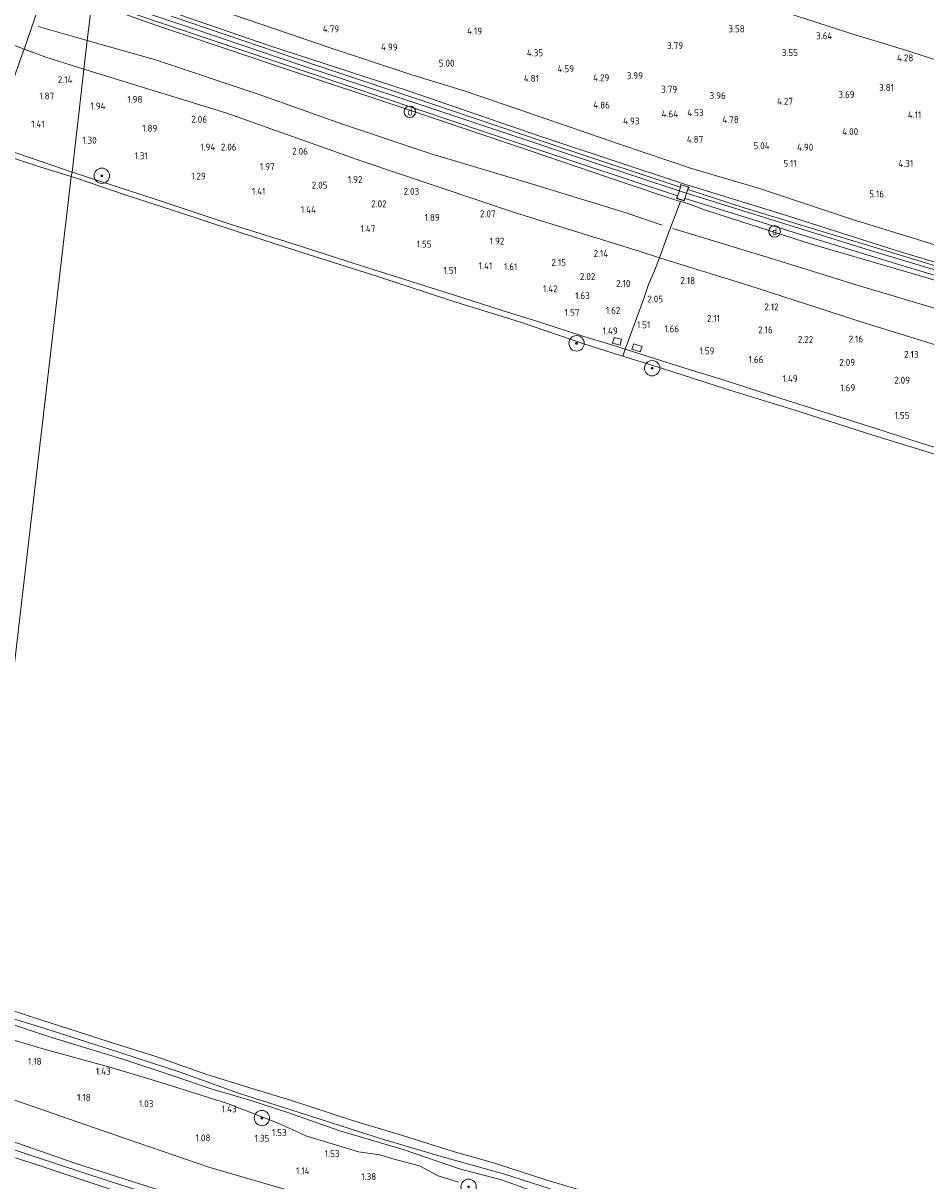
# Model space of a CAD drawing. Extents: x 126429 to 133038, y 413091 to 414846.
# Tile 114 of 256: x 128048 to 128283, y 413941 to 414242. Entities that reach past the tile are written whole.
import ezdxf
from ezdxf.enums import TextEntityAlignment as Align
from ezdxf.lldxf.tags import DXFTag

# ---------------------------------------------------------------- set-up
doc = ezdxf.new("R2010")
doc.units = 0
for name, color, linetype, lineweight in [('B-ME-GR-BOOM-S', 90, 'Continuous', 25), ('B-ME-GR-GRAS-GV', 60, 'Continuous', 13), ('B-ME-GW-OPHOGING_KRUIN-G', 90, 'Continuous', 18), ('B-ME-GW-TALUD_KRUIN-G', 90, 'Continuous', 18), ('B-ME-GW-TALUD_TEEN-G', 90, 'Continuous', 18), ('B-ME-IE-MEUBILAIR_DIJKPAAL-S', 7, 'Continuous', 25), ('B-ME-IE-TERREINAFSCHEIDING_DOORGANG-G', 210, 'Continuous', 18), ('B-ME-IE-TERREINAFSCHEIDING_KUNSTMATIG_HEKWERK-G', 20, 'IE-TERREINAFSCHEIDING-KUNSTMATIG', 18), ('B-ME-KG-GRENS_OPNAME-G', 210, 'KG-OPNAME', 18), ('B-ME-OB-BEKLEDING_STEEN-GV', 30, 'Continuous', 18), ('B-ME-OB-BEKLEDING_STORTSTEEN-GV', 30, 'Continuous', 18), ('B-ME-OB-OEVERVOORZIENING-G', 7, 'Continuous', 18), ('B-ME-OG-BREUKLIJN-G', 7, 'Continuous', 18), ('B-ME-OG-HOOGTEPUNT-S', 7, 'Continuous', 25), ('B-ME-OG-WATER_RIVIER-GV', 130, 'Continuous', 18), ('B-ME-VH-VERHARDING_ASFALT-GV', 252, 'Continuous', 18), ('B-ME-VH-VERHARDING_BETON-GV', 252, 'Continuous', 18), ('B-ME-VH-VERHARDING_ROOSTER-GV', 252, 'Continuous', 18), ('B-ME-WH-WINTERBED-G', 150, 'WH-WINTERBED', 18)]:
    doc.layers.add(name, color=color, linetype=linetype, lineweight=lineweight)
doc.styles.add('NLCS-ISO', font='NLCS-ISO.ttf')
doc.styles.add('NLCS-ISO-ANNOTATIVE-T18', font='NLCS-ISO.ttf', dxfattribs={"height": 1.8})
doc.styles.get("Standard").update_dxf_attribs({"font": 'arial.ttf'})
doc.linetypes.add('IE-TERREINAFSCHEIDING-KUNSTMATIG', pattern='A,4,[82,NLCS.SHX,S=0.75,R=90,X=0,Y=0],4,-2', length=10)
tags = doc.linetypes.add('KG-OPNAME', pattern='A,5.5,-2,["O",Standard,S=1.8,R=0,X=-0.5,Y=-0.9],-2,5.5,-2,[5,NLCS.SHX,S=0.75,R=0,X=0,Y=0],-2', length=19).pattern_tags.tags
tags[6] = DXFTag(74, 10)
tags = doc.linetypes.add('WH-WINTERBED', pattern='A,6,-3.5,["WB",Standard,S=1.8,R=0,X=-1.5,Y=-0.9],-3.5,6,-3.5,6,-3.5,6,-3.5,6,-3.5', length=51).pattern_tags.tags
tags[6] = DXFTag(74, 10)

# ---------------------------------------------------------------- blocks, each defined once
blk = doc.blocks.new('SGR-BOOM_01-SO')
at = {"linetype": 'ByBlock', "lineweight": 18}
h = blk.add_hatch(color=0, dxfattribs=at)
h.dxf.hatch_style = 1
edge = h.paths.add_edge_path()
edge.add_arc((0, 0), 0.25, 0, 360)
at = {"color": 0, "linetype": 'ByBlock', "lineweight": 18}
for radius in [2, 0.25]:
    blk.add_circle((0, 0), radius, dxfattribs=at)
blk = doc.blocks.new('SAL-HOOGTELABEL-SO')
at = {"color": 0, "linetype": 'ByBlock', "lineweight": -2, "style": 'NLCS-ISO-ANNOTATIVE-T18'}
blk.add_attdef('HOOGTE', text='', height=1.8, dxfattribs=at).set_placement((2.79, 0), align=Align.RIGHT)
blk = doc.blocks.new('SIE-DIJKPAAL-SO')
at = {"color": 0, "linetype": 'ByBlock', "lineweight": 18}
blk.add_circle((0, 0), 1.5, dxfattribs=at)
at = {"color": 0, "linetype": 'ByBlock', "lineweight": 18, "style": 'NLCS-ISO'}
blk.add_text('d', height=1.8, dxfattribs=at).set_placement((0, 0), align=Align.MIDDLE_CENTER)

msp = doc.modelspace()

# ---------------------------------------------------------------- linework, layer by layer
at = {"layer": 'B-ME-GR-GRAS-GV'}
for points in [[(128064.659, 414237.852, 3.688), (128063.818, 414230.417, 2.383), (128053.948, 414233.514, 2.345), (128048.261, 414235.555, 2.326), (128050.976, 414243.369, 4.039), (128053.327, 414250.71, 6.526), (128053.558, 414251.61, 6.565), (128054.73, 414251.238, 6.664), (128065.849, 414247.728, 6.739)], [(128215.493, 414186.931, 3.649), (128213.548, 414181.316, 2.313), (128208.484, 414183.034, 2.299), (128175.853, 414193.175, 2.193), (128155.956, 414199.841, 2.196), (128136.06, 414206.508, 2.199), (128100.711, 414219.056, 2.319), (128063.818, 414230.417, 2.383), (128064.659, 414237.852, 3.688), (128065.849, 414247.728, 6.739), (128082.5, 414241.86, 6.635), (128115.959, 414230.607, 6.631), (128147.766, 414219.982, 6.595), (128176.62, 414210.27, 6.614), (128203.83, 414200.998, 6.527), (128217.8, 414196.298, 6.629), (128218.965, 414196.004, 6.54)], [(128061.674, 414212.144, 1.393), (128060.741, 414203.61, 1.213), (128053.178, 414206.194, 1.2), (128039.385, 414210.876, 1.136), (128042.775, 414219.65, 1.464), (128045.092, 414226.587, 2.089), (128045.738, 414228.471, 2.126), (128047.081, 414232.265, 2.176), (128048.261, 414235.555, 2.326), (128053.948, 414233.514, 2.345), (128063.818, 414230.417, 2.383), (128062.457, 414218.812, 1.813)], [(128207.184, 414164.663, 1.613), (128204.634, 414157.614, 1.487), (128202.48, 414158.336, 1.488), (128193.854, 414160.941, 1.325), (128182.115, 414164.748, 1.288), (128172.634, 414167.649, 1.263), (128160.191, 414171.648, 1.325), (128144, 414176.786, 1.35), (128132.485, 414180.411, 1.363), (128117.754, 414185.165, 1.325), (128101.587, 414190.227, 1.2), (128082.31, 414196.642, 1.225), (128060.741, 414203.61, 1.213), (128061.674, 414212.144, 1.393), (128062.457, 414218.812, 1.813), (128063.818, 414230.417, 2.383), (128100.711, 414219.056, 2.319), (128136.06, 414206.508, 2.199), (128155.956, 414199.841, 2.196), (128175.853, 414193.175, 2.193), (128208.484, 414183.034, 2.299), (128213.548, 414181.316, 2.313), (128212.22, 414177.969, 2.276), (128210.693, 414174.375, 2.188), (128209.572, 414171.07, 2.213)], [(128395.189, 414131.888, 3.654), (128394.46, 414123.555, 2.323), (128379.659, 414129.156, 2.296), (128348.912, 414138.826, 2.287), (128315.531, 414149.034, 2.285), (128298.515, 414154.638, 2.291), (128266.514, 414164.563, 2.297), (128236.53, 414174.255, 2.307), (128213.548, 414181.316, 2.313), (128215.493, 414186.931, 3.649), (128218.965, 414196.004, 6.54), (128220.091, 414195.72, 6.454), (128225.459, 414193.782, 6.539), (128253.044, 414184.931, 6.402), (128283.385, 414176.02, 6.527), (128314.607, 414166.128, 6.535), (128344.221, 414157.453, 6.628), (128372.946, 414148.811, 6.671), (128396.026, 414141.458, 6.631)], [(128201.298, 414159.187, 1.398), (128203.287, 414158.607, 1.398), (128203.679, 414160.17, 1.398), (128201.714, 414160.673, 1.398)], [(128206.304, 414157.572, 1.386), (128208.468, 414156.887, 1.398), (128209.009, 414158.319, 1.386), (128206.82, 414159.03, 1.386)], [(128230.217, 413904.177, 1.15), (128227.207, 413892.765, 2.163), (128211.991, 413897.162, 2.234), (128190.393, 413904.013, 2.142), (128167.227, 413911.86, 2.122), (128138.763, 413921.108, 2.066), (128112.009, 413930.24, 2.058), (128088.571, 413937.315, 2.06), (128061.712, 413945.917, 2.032), (128040.959, 413953.087, 2.02), (128031.621, 413956.02, 2), (128032.884, 413966.788, 1.136), (128053.857, 413959.604, 1.18), (128075.097, 413952.273, 1.2), (128096.292, 413944.97, 1.222), (128124.951, 413936.645, 1.22), (128151.477, 413928.457, 1.216), (128185.613, 413919.301, 1.21), (128210.214, 413910.544, 1.228)], [(128227.207, 413892.765, 2.163), (128226.382, 413890.072, 2.05), (128194.859, 413899.391, 2.02), (128166.516, 413909.097, 1.928), (128136.108, 413918.91, 1.932), (128108.662, 413927.529, 1.93), (128079.033, 413936.478, 1.932), (128063.09, 413941.748, 1.934), (128050.891, 413945.856, 1.954), (128031.153, 413952.033, 2), (128031.621, 413956.02, 2), (128040.959, 413953.087, 2.02), (128061.712, 413945.917, 2.032), (128088.571, 413937.315, 2.06), (128112.009, 413930.24, 2.058), (128138.763, 413921.108, 2.066), (128167.227, 413911.86, 2.122), (128190.393, 413904.013, 2.142), (128211.991, 413897.162, 2.234)], [(128224.839, 413884.887, 1.55), (128222.868, 413877.3, 0.728), (128221.041, 413878.03, 0.856), (128219.4, 413878.35, 0.892), (128217.719, 413878.721, 0.956), (128215.839, 413879.444, 1), (128213.852, 413880.486, 1.028), (128210.662, 413882.177, 1.05), (128187.789, 413891.195, 1.048), (128152.841, 413902.656, 1.038), (128127.945, 413910.431, 1.036), (128093.527, 413921.765, 0.986), (128059.575, 413931.962, 0.98), (128029.901, 413941.365, 0.994), (128031.153, 413952.033, 2), (128050.891, 413945.856, 1.954), (128063.09, 413941.748, 1.934), (128079.033, 413936.478, 1.932), (128108.662, 413927.529, 1.93), (128136.108, 413918.91, 1.932), (128166.516, 413909.097, 1.928), (128194.859, 413899.391, 2.02), (128226.382, 413890.072, 2.05)]]:
    msp.add_polyline3d(points, close=True, dxfattribs=at)
for points in [[(128283.385, 414176.02, 6.527), (128253.044, 414184.931, 6.402), (128225.459, 414193.782, 6.539), (128220.091, 414195.72, 6.454), (128218.965, 414196.004, 6.54), (128217.8, 414196.298, 6.629), (128203.83, 414200.998, 6.527), (128176.62, 414210.27, 6.614), (128147.766, 414219.982, 6.595), (128115.959, 414230.607, 6.631), (128082.5, 414241.86, 6.635), (128065.849, 414247.728, 6.739)], [(128065.936, 414248.464, 6.697), (128096.636, 414238.077, 6.637), (128132.944, 414225.901, 6.627), (128168.001, 414214.145, 6.641), (128193.101, 414205.802, 6.615), (128218.2, 414197.46, 6.588), (128217.99, 414196.815, 6.573), (128219.987, 414196.149, 6.573), (128220.176, 414196.747, 6.587), (128248.528, 414187.92, 6.587), (128277.192, 414179.217, 6.587), (128296.345, 414173.421, 6.589)], [(128314.899, 414171.456, 6.571), (128276.7, 414182.729, 6.696), (128244.888, 414192.86, 6.718), (128221.504, 414200.026, 6.589), (128220.538, 414200.331, 6.589), (128219.489, 414200.662, 6.587), (128182.96, 414212.82, 6.594), (128147.869, 414224.857, 6.677), (128112.158, 414236.449, 6.677), (128077.953, 414248.231, 6.685)], [(128077.953, 414248.231, 6.685), (128112.158, 414236.449, 6.677), (128147.869, 414224.857, 6.677), (128182.96, 414212.82, 6.594), (128219.489, 414200.662, 6.587), (128220.538, 414200.331, 6.589), (128221.504, 414200.026, 6.589), (128244.888, 414192.86, 6.718), (128276.7, 414182.729, 6.696), (128314.899, 414171.456, 6.571)], [(128240.003, 414247.172, 3.98), (128263.338, 414239.65, 4.045), (128278.394, 414235.035, 4.504), (128308.981, 414225.116, 4.579), (128339.568, 414215.197, 4.654), (128370.156, 414205.278, 4.729), (128400.743, 414195.359, 4.804), (128397.431, 414157.504, 5.153), (128396.84, 414150.751, 5.344), (128385.06, 414154.627, 5.356), (128359.947, 414162.425, 5.368), (128338.479, 414168.92, 5.343), (128305.975, 414178.263, 5.368), (128284.862, 414184.8, 5.387), (128263.75, 414191.337, 5.406), (128239.277, 414199.424, 5.468), (128221.858, 414204.58, 5.281), (128203.352, 414210.801, 5.168), (128176.693, 414220.024, 5.081), (128162.997, 414224.681, 5.118), (128149.116, 414228.937, 5.181), (128127.877, 414235.923, 5.093), (128102.497, 414244.589, 4.993)], [(128030.098, 414242.743, 2.301), (128048.261, 414235.555, 2.326), (128047.081, 414232.265, 2.176), (128045.738, 414228.471, 2.126), (128045.092, 414226.587, 2.089), (128042.775, 414219.65, 1.464), (128039.385, 414210.876, 1.136), (128032.72, 414213.233, 1.15), (128016.522, 414219.015, 1.213), (127995.175, 414226.195, 1.213), (127977.545, 414232.311, 1.175), (127957.605, 414239.107, 1.275), (127942.636, 414244.432, 1.063)], [(128050.976, 414243.369, 4.039), (128048.261, 414235.555, 2.326), (128030.098, 414242.743, 2.301)], [(128296.898, 414175.731, 6.625), (128274.473, 414182.582, 6.625), (128255.01, 414188.48, 6.637), (128235.546, 414194.379, 6.65), (128220.916, 414199.104, 6.677), (128221.122, 414199.735, 6.667), (128219.186, 414200.326, 6.647), (128218.911, 414199.694, 6.64), (128188.917, 414209.687, 6.54), (128154.018, 414221.472, 6.598), (128118.701, 414233.233, 6.598), (128086.525, 414244.172, 6.71)], [(128102.497, 414244.589, 4.993), (128127.877, 414235.923, 5.093), (128149.116, 414228.937, 5.181), (128162.997, 414224.681, 5.118), (128176.693, 414220.024, 5.081), (128203.352, 414210.801, 5.168), (128221.858, 414204.58, 5.281), (128239.277, 414199.424, 5.468), (128263.75, 414191.337, 5.406), (128284.862, 414184.8, 5.387)], [(128293.717, 414129.426, 1.425), (128281.371, 414133.22, 1.513), (128270.084, 414136.892, 1.425), (128257.187, 414140.975, 1.463), (128245.093, 414144.765, 1.55), (128230.312, 414149.545, 1.513), (128218.442, 414153.152, 1.6), (128204.634, 414157.614, 1.487), (128207.184, 414164.663, 1.613), (128209.572, 414171.07, 2.213), (128210.693, 414174.375, 2.188), (128212.22, 414177.969, 2.276), (128213.548, 414181.316, 2.313), (128236.53, 414174.255, 2.307), (128266.514, 414164.563, 2.297), (128298.515, 414154.638, 2.291)], [(128034.949, 413985.453, 0.85), (128054.603, 413978.903, 0.85), (128063.959, 413976.106, 0.85), (128074.218, 413972.911, 0.85), (128087.037, 413968.702, 0.85), (128097.215, 413965.281, 0.85), (128106.672, 413962.482, 0.85), (128117.129, 413959.055, 0.85), (128130.092, 413954.489, 0.85), (128146.894, 413949.516, 0.85), (128161.468, 413944.537, 0.85), (128172.416, 413941.632, 0.85), (128185.304, 413937.067, 0.85)], [(128034.58, 413981.236, 1.416), (128052.886, 413975.781, 1.352), (128071.174, 413970.823, 1.164), (128083.534, 413967.098, 1.11), (128101.146, 413961.552, 1.096), (128114.366, 413956.413, 1.258), (128117.042, 413955.203, 1.304), (128121.56, 413953.132, 1.32), (128135.233, 413948.91, 1.256), (128140.789, 413948.142, 1.252), (128143.825, 413947.199, 1.232), (128151.077, 413945.327, 1.262), (128155.963, 413942.743, 1.274), (128161.259, 413941.107, 1.28)], [(128161.259, 413941.107, 1.28), (128155.963, 413942.743, 1.274), (128151.077, 413945.327, 1.262), (128143.825, 413947.199, 1.232), (128140.789, 413948.142, 1.252), (128135.233, 413948.91, 1.256), (128121.56, 413953.132, 1.32), (128117.042, 413955.203, 1.304), (128114.366, 413956.413, 1.258), (128101.146, 413961.552, 1.096), (128083.534, 413967.098, 1.11), (128071.174, 413970.823, 1.164), (128052.886, 413975.781, 1.352), (128034.58, 413981.236, 1.416)], [(128124.951, 413936.645, 1.22), (128096.292, 413944.97, 1.222), (128075.097, 413952.273, 1.2), (128053.857, 413959.604, 1.18), (128032.884, 413966.788, 1.136)]]:
    msp.add_polyline3d(points, dxfattribs=at)
at = {"layer": 'B-ME-GW-OPHOGING_KRUIN-G'}
msp.add_polyline3d([(128031.407, 413954.195, 2.144), (128050.628, 413947.852, 2.101), (128069.85, 413941.509, 2.058), (128107.253, 413929.639, 2.074), (128124.862, 413924.283, 2.104), (128160.992, 413912.198, 2.116), (128195.247, 413900.882, 2.216), (128227.083, 413891.375, 2.264), (128253.439, 413883.169, 2.084), (128283.951, 413874.101, 2.114), (128303.913, 413867.817, 2.094), (128323.875, 413861.533, 2.074), (128345.277, 413855.481, 2.03), (128370.437, 413849.046, 1.974)], dxfattribs=at)
at = {"layer": 'B-ME-GW-TALUD_KRUIN-G'}
for points in [[(128060.741, 414203.61, 1.213), (128053.178, 414206.194, 1.2), (128039.385, 414210.876, 1.136), (128032.72, 414213.233, 1.15), (128016.522, 414219.015, 1.213), (127995.175, 414226.195, 1.213), (127977.545, 414232.311, 1.175), (127957.605, 414239.107, 1.275), (127942.636, 414244.432, 1.063), (127928.118, 414249.622, 1.163), (127914.303, 414254.543, 1.138), (127894.821, 414261.532, 1.063), (127873.994, 414268.774, 1.069), (127855.372, 414275.192, 1.125), (127840.605, 414280.538, 1.175), (127821.962, 414287.711, 1.075), (127807.913, 414292.359, 0.988), (127793.773, 414297.422, 0.925), (127783.983, 414300.803, 0.9), (127765.758, 414307.278, 0.963), (127745.387, 414314.742, 0.938), (127721.359, 414323.436, 0.888), (127721.113, 414323.533, 0.988), (127702.027, 414331.076, 1.038)], [(128219.489, 414200.662, 6.587), (128182.96, 414212.82, 6.594), (128147.869, 414224.857, 6.677), (128112.158, 414236.449, 6.677), (128077.953, 414248.231, 6.685), (128066.35, 414251.992, 6.66)], [(128065.849, 414247.728, 6.739), (128082.5, 414241.86, 6.635), (128115.959, 414230.607, 6.631), (128147.766, 414219.982, 6.595), (128176.62, 414210.27, 6.614), (128203.83, 414200.998, 6.527), (128217.8, 414196.298, 6.629)], [(128293.717, 414129.426, 1.425), (128281.371, 414133.22, 1.513), (128270.084, 414136.892, 1.425), (128257.187, 414140.975, 1.463), (128245.093, 414144.765, 1.55), (128230.312, 414149.545, 1.513), (128218.442, 414153.152, 1.6), (128204.634, 414157.614, 1.487), (128202.48, 414158.336, 1.488), (128193.854, 414160.941, 1.325), (128182.115, 414164.748, 1.288), (128172.634, 414167.649, 1.263), (128160.191, 414171.648, 1.325), (128144, 414176.786, 1.35), (128132.485, 414180.411, 1.363), (128117.754, 414185.165, 1.325), (128101.587, 414190.227, 1.2), (128082.31, 414196.642, 1.225), (128060.741, 414203.61, 1.213)], [(128221.504, 414200.026, 6.589), (128244.888, 414192.86, 6.718), (128276.7, 414182.729, 6.696), (128314.899, 414171.456, 6.571), (128351.433, 414160.249, 6.676), (128373.956, 414153.439, 6.674), (128396.479, 414146.629, 6.672)], [(128220.091, 414195.72, 6.454), (128225.459, 414193.782, 6.539), (128253.044, 414184.931, 6.402), (128283.385, 414176.02, 6.527), (128314.607, 414166.128, 6.535), (128344.221, 414157.453, 6.628), (128372.946, 414148.811, 6.671), (128396.026, 414141.458, 6.631)], [(128034.58, 413981.236, 1.416), (128052.886, 413975.781, 1.352), (128071.174, 413970.823, 1.164), (128083.534, 413967.098, 1.11), (128101.146, 413961.552, 1.096), (128114.366, 413956.413, 1.258), (128117.042, 413955.203, 1.304), (128121.56, 413953.132, 1.32), (128135.233, 413948.91, 1.256), (128140.789, 413948.142, 1.252), (128143.825, 413947.199, 1.232), (128151.077, 413945.327, 1.262), (128155.963, 413942.743, 1.274), (128161.259, 413941.107, 1.28)], [(128370.557, 413850.41, 1.922), (128339.941, 413858.311, 2.028), (128321.026, 413864.021, 2.136), (128294.06, 413872.068, 2.108), (128275.157, 413878.107, 2.056), (128259.071, 413882.708, 2.024), (128230.405, 413891.836, 2.274), (128227.207, 413892.765, 2.163), (128211.991, 413897.162, 2.234), (128190.393, 413904.013, 2.142), (128167.227, 413911.86, 2.122), (128138.763, 413921.108, 2.066), (128112.009, 413930.24, 2.058), (128088.571, 413937.315, 2.06), (128061.712, 413945.917, 2.032), (128040.959, 413953.087, 2.02), (128031.621, 413956.02, 2)], [(128031.153, 413952.033, 2), (128050.891, 413945.856, 1.954), (128063.09, 413941.748, 1.934), (128079.033, 413936.478, 1.932), (128108.662, 413927.529, 1.93), (128136.108, 413918.91, 1.932), (128166.516, 413909.097, 1.928), (128194.859, 413899.391, 2.02), (128226.382, 413890.072, 2.05), (128242.572, 413885.553, 2.094), (128251.76, 413882.385, 2), (128266.276, 413877.884, 1.934), (128283.548, 413872.682, 1.942), (128293.555, 413869.024, 1.976), (128302.54, 413865.736, 2), (128318.244, 413861.955, 2.034), (128338.501, 413856.217, 2.046), (128355.419, 413850.795, 2.014), (128370.298, 413847.457, 1.974)]]:
    msp.add_polyline3d(points, dxfattribs=at)
at = {"layer": 'B-ME-GW-TALUD_TEEN-G'}
for points in [[(128048.261, 414235.555, 2.326), (128030.098, 414242.743, 2.301), (128013.836, 414249.031, 2.339), (127999.449, 414254.445, 2.401), (127985.175, 414259.174, 2.439), (127973.267, 414263.524, 2.364), (127962.215, 414267.703, 2.426), (127946.396, 414273.451, 2.476), (127932.6, 414278.119, 2.451), (127918.451, 414282.846, 2.476), (127908.588, 414287.101, 2.564), (127906.663, 414288.027, 2.564), (127905.18, 414289.575, 2.589), (127904.319, 414291.817, 2.626), (127903.858, 414293.873, 2.726), (127902.893, 414294.829, 2.876), (127895.32, 414297.518, 2.776), (127884.915, 414301.255, 2.801), (127870.848, 414306.925, 3.115)], [(128066.721, 414255.57, 5.563), (128078.989, 414251.976, 5.343), (128102.497, 414244.589, 4.993), (128127.877, 414235.923, 5.093), (128149.116, 414228.937, 5.181), (128162.997, 414224.681, 5.118), (128176.693, 414220.024, 5.081), (128203.352, 414210.801, 5.168), (128221.858, 414204.58, 5.281), (128239.277, 414199.424, 5.468), (128263.75, 414191.337, 5.406), (128284.862, 414184.8, 5.387), (128305.975, 414178.263, 5.368), (128338.479, 414168.92, 5.343), (128359.947, 414162.425, 5.368), (128385.06, 414154.627, 5.356), (128396.84, 414150.751, 5.344)], [(128063.818, 414230.417, 2.383), (128053.948, 414233.514, 2.345), (128048.261, 414235.555, 2.326)], [(128063.818, 414230.417, 2.383), (128100.711, 414219.056, 2.319), (128136.06, 414206.508, 2.199), (128155.956, 414199.841, 2.196), (128175.853, 414193.175, 2.193), (128208.484, 414183.034, 2.299), (128213.548, 414181.316, 2.313), (128236.53, 414174.255, 2.307), (128266.514, 414164.563, 2.297), (128298.515, 414154.638, 2.291), (128315.531, 414149.034, 2.285), (128348.912, 414138.826, 2.287), (128379.659, 414129.156, 2.296), (128394.46, 414123.555, 2.323)], [(128371.495, 413861.917, 1.265), (128356.431, 413865.914, 1.332), (128336.271, 413872.511, 1.3), (128318.257, 413877.392, 1.3), (128298.518, 413883.121, 1.294), (128272.065, 413890.688, 1.29), (128250.144, 413897.385, 1.282), (128230.217, 413904.177, 1.15), (128210.214, 413910.544, 1.228), (128185.613, 413919.301, 1.21), (128151.477, 413928.457, 1.216), (128124.951, 413936.645, 1.22), (128096.292, 413944.97, 1.222), (128075.097, 413952.273, 1.2), (128053.857, 413959.604, 1.18), (128032.884, 413966.788, 1.136)]]:
    msp.add_polyline3d(points, dxfattribs=at)
at = {"layer": 'B-ME-IE-TERREINAFSCHEIDING_DOORGANG-G'}
msp.add_polyline3d([(128210.693, 414174.375, 2.188), (128212.22, 414177.969, 2.276)], dxfattribs=at)
at = {"layer": 'B-ME-IE-TERREINAFSCHEIDING_KUNSTMATIG_HEKWERK-G'}
for points in [[(128053.558, 414251.61, 6.565), (128053.327, 414250.71, 6.526), (128050.976, 414243.369, 4.039), (128048.261, 414235.555, 2.326), (128047.081, 414232.265, 2.176)], [(128221.436, 414199.639, 6.716), (128221.122, 414199.735, 6.667), (128219.186, 414200.326, 6.647), (128218.946, 414200.399, 6.604)], [(128221.504, 414200.026, 6.589), (128220.538, 414200.331, 6.589), (128219.489, 414200.662, 6.587)], [(128212.22, 414177.969, 2.276), (128213.548, 414181.316, 2.313), (128215.493, 414186.931, 3.649), (128218.965, 414196.004, 6.54)], [(128217.8, 414196.298, 6.629), (128218.965, 414196.004, 6.54), (128220.091, 414195.72, 6.454)], [(128203.962, 414155.795, 0.85), (128204.634, 414157.614, 1.487), (128207.184, 414164.663, 1.613), (128209.572, 414171.07, 2.213), (128210.693, 414174.375, 2.188)]]:
    msp.add_polyline3d(points, dxfattribs=at)
at = {"layer": 'B-ME-KG-GRENS_OPNAME-G'}
msp.add_polyline3d([(128072.133, 414301.284, 4.626), (128075.383, 414300.237, 3.494), (128076.657, 414299.826, 3.527), (128099.992, 414292.304, 3.592), (128123.327, 414284.782, 3.657), (128146.662, 414277.26, 3.721), (128169.997, 414269.738, 3.786), (128193.333, 414262.216, 3.851), (128216.668, 414254.694, 3.916), (128240.003, 414247.172, 3.98), (128263.338, 414239.65, 4.045), (128278.394, 414235.035, 4.504), (128308.981, 414225.116, 4.579), (128339.568, 414215.197, 4.654), (128370.156, 414205.278, 4.729), (128400.743, 414195.359, 4.804)], dxfattribs=at)
at = {"layer": 'B-ME-OB-BEKLEDING_STEEN-GV'}
for points in [[(127942.636, 414244.432, 1.063), (127957.605, 414239.107, 1.275), (127977.545, 414232.311, 1.175), (127995.175, 414226.195, 1.213), (128016.522, 414219.015, 1.213), (128032.72, 414213.233, 1.15), (128039.385, 414210.876, 1.136), (128053.178, 414206.194, 1.2), (128060.741, 414203.61, 1.213), (128060.464, 414202.455, 0.85), (128052.372, 414204.971, 0.85), (128041.689, 414208.478, 0.85), (128031.491, 414212.152, 0.85), (128013.774, 414218.156, 0.85), (127995.81, 414224.419, 0.85), (127983.796, 414228.409, 0.85), (127966.461, 414234.506, 0.85), (127948.547, 414240.767, 0.85), (127929.33, 414247.612, 0.85)], [(128287.887, 414129.479, 0.85), (128269.038, 414135.252, 0.85), (128248.736, 414141.744, 0.85), (128230.718, 414147.295, 0.863), (128214.039, 414152.686, 0.85), (128203.962, 414155.795, 0.85), (128204.634, 414157.614, 1.487), (128218.442, 414153.152, 1.6), (128230.312, 414149.545, 1.513), (128245.093, 414144.765, 1.55), (128257.187, 414140.975, 1.463), (128270.084, 414136.892, 1.425), (128281.371, 414133.22, 1.513), (128293.717, 414129.426, 1.425)]]:
    msp.add_polyline3d(points, dxfattribs=at)
msp.add_polyline3d([(128204.634, 414157.614, 1.487), (128203.962, 414155.795, 0.85), (128201.482, 414156.56, 0.85), (128193.844, 414159.018, 0.85), (128177.359, 414164.643, 0.85), (128160.285, 414169.9, 0.85), (128140.529, 414176.401, 0.85), (128121.925, 414182.297, 0.85), (128104.478, 414187.916, 0.85), (128086.834, 414193.741, 0.85), (128074.015, 414197.925, 0.85), (128062.128, 414201.938, 0.85), (128060.464, 414202.455, 0.85), (128060.741, 414203.61, 1.213), (128082.31, 414196.642, 1.225), (128101.587, 414190.227, 1.2), (128117.754, 414185.165, 1.325), (128132.485, 414180.411, 1.363), (128144, 414176.786, 1.35), (128160.191, 414171.648, 1.325), (128172.634, 414167.649, 1.263), (128182.115, 414164.748, 1.288), (128193.854, 414160.941, 1.325), (128202.48, 414158.336, 1.488)], close=True, dxfattribs=at)
at = {"layer": 'B-ME-OB-BEKLEDING_STORTSTEEN-GV'}
for points in [[(128035.523, 413988.781, 0.85), (128052.642, 413983.245, 0.85), (128070.113, 413977.6, 0.85), (128082.258, 413973.835, 0.85), (128095.825, 413969.08, 0.85), (128106.963, 413965.563, 0.85), (128117.777, 413962.331, 0.85), (128133.688, 413957.123, 0.85), (128146.415, 413953.321, 0.85), (128159.864, 413948.998, 0.85), (128170.356, 413946.102, 0.85), (128183.93, 413941.65, 0.85), (128196.168, 413938.02, 0.85)], [(128189.683, 413937.822, 0.85), (128172.995, 413943.188, 0.85), (128156.116, 413947.948, 0.85), (128141.259, 413952.334, 0.85), (128123.914, 413957.84, 0.85), (128104.048, 413964.189, 0.85), (128088.582, 413969.73, 0.85), (128073.66, 413974.625, 0.85), (128055.332, 413980.483, 0.85), (128035.185, 413986.736, 0.85)]]:
    msp.add_polyline3d(points, dxfattribs=at)
at = {"layer": 'B-ME-OB-OEVERVOORZIENING-G'}
for points in [[(127701.797, 414329.515, 0.85), (127720.784, 414322.554, 0.85), (127742.314, 414314.705, 0.85), (127766.203, 414305.878, 0.85), (127787.866, 414298.134, 0.85), (127816.198, 414287.973, 0.85), (127844.803, 414277.604, 0.85), (127873.564, 414267.467, 0.85), (127904.056, 414256.645, 0.85), (127929.33, 414247.612, 0.85), (127948.547, 414240.767, 0.85), (127966.461, 414234.506, 0.85), (127983.796, 414228.409, 0.85), (127995.81, 414224.419, 0.85), (128013.774, 414218.156, 0.85), (128031.491, 414212.152, 0.85), (128041.689, 414208.478, 0.85), (128052.372, 414204.971, 0.85), (128060.464, 414202.455, 0.85)], [(128060.464, 414202.455, 0.85), (128062.128, 414201.938, 0.85), (128074.015, 414197.925, 0.85), (128086.834, 414193.741, 0.85), (128104.478, 414187.916, 0.85), (128121.925, 414182.297, 0.85), (128140.529, 414176.401, 0.85), (128160.285, 414169.9, 0.85), (128177.359, 414164.643, 0.85), (128193.844, 414159.018, 0.85), (128201.482, 414156.56, 0.85), (128203.962, 414155.795, 0.85), (128214.039, 414152.686, 0.85), (128230.718, 414147.295, 0.863), (128248.736, 414141.744, 0.85), (128269.038, 414135.252, 0.85), (128287.887, 414129.479, 0.85), (128310.589, 414122.625, 0.85), (128323.645, 414118.385, 0.85), (128337.963, 414113.937, 0.85), (128352.635, 414109.455, 0.85), (128370.579, 414104.007, 0.85), (128389.705, 414098.152, 0.85), (128392.17, 414097.387, 0.85)], [(128196.168, 413938.02, 0.85), (128183.93, 413941.65, 0.85), (128170.356, 413946.102, 0.85), (128159.864, 413948.998, 0.85), (128146.415, 413953.321, 0.85), (128133.688, 413957.123, 0.85), (128117.777, 413962.331, 0.85), (128106.963, 413965.563, 0.85), (128095.825, 413969.08, 0.85), (128082.258, 413973.835, 0.85), (128070.113, 413977.6, 0.85), (128052.642, 413983.245, 0.85), (128035.523, 413988.781, 0.85)], [(128185.304, 413937.067, 0.85), (128172.416, 413941.632, 0.85), (128161.468, 413944.537, 0.85), (128146.894, 413949.516, 0.85), (128130.092, 413954.489, 0.85), (128117.129, 413959.055, 0.85), (128106.672, 413962.482, 0.85), (128097.215, 413965.281, 0.85), (128087.037, 413968.702, 0.85), (128074.218, 413972.911, 0.85), (128063.959, 413976.106, 0.85), (128054.603, 413978.903, 0.85), (128034.949, 413985.453, 0.85)], [(128035.185, 413986.736, 0.85), (128055.332, 413980.483, 0.85), (128073.66, 413974.625, 0.85), (128088.582, 413969.73, 0.85), (128104.048, 413964.189, 0.85), (128123.914, 413957.84, 0.85), (128141.259, 413952.334, 0.85), (128156.116, 413947.948, 0.85), (128172.995, 413943.188, 0.85), (128189.683, 413937.822, 0.85), (128209.984, 413931.617, 0.85), (128232.455, 413924.831, 0.85), (128251.549, 413919.184, 0.85), (128262.189, 413916.303, 0.85), (128282.302, 413910.494, 0.85), (128303.644, 413904.095, 0.85), (128322.612, 413898.188, 0.85), (128327.904, 413896.634, 0.85), (128330.836, 413896.129, 0.85), (128339.999, 413893.005, 0.85), (128355.86, 413888.749, 0.85), (128366.39, 413885.515, 0.85), (128373.414, 413883.071, 0.85)]]:
    msp.add_polyline3d(points, dxfattribs=at)
at = {"layer": 'B-ME-OG-BREUKLIJN-G'}
for points in [[(128064.659, 414237.852, 3.688), (128051.954, 414241.502, 3.538)], [(128214.221, 414189.834, 4.151), (128204.898, 414193.061, 4.151), (128180.277, 414200.547, 4.013), (128154.17, 414208.367, 3.801), (128131.047, 414216.127, 3.763), (128109.365, 414223.781, 3.751), (128082.422, 414232.858, 3.838), (128064.659, 414237.852, 3.688)], [(128216.992, 414188.99, 4.041), (128241.532, 414181.56, 4.216), (128264.96, 414174.233, 4.266), (128288.873, 414167.096, 4.316), (128309.993, 414160.812, 4.466), (128328.401, 414155.582, 4.591), (128352.269, 414147.61, 4.553), (128374.182, 414140.572, 4.278), (128394.261, 414134.211, 4.228)]]:
    msp.add_polyline3d(points, dxfattribs=at)
at = {"layer": 'B-ME-OG-WATER_RIVIER-GV'}
for points in [[(128041.689, 414208.478, 0.85), (128052.372, 414204.971, 0.85), (128060.464, 414202.455, 0.85), (128035.523, 413988.781, 0.85)], [(128196.168, 413938.02, 0.85), (128183.93, 413941.65, 0.85), (128170.356, 413946.102, 0.85), (128159.864, 413948.998, 0.85), (128146.415, 413953.321, 0.85), (128133.688, 413957.123, 0.85), (128117.777, 413962.331, 0.85), (128106.963, 413965.563, 0.85), (128095.825, 413969.08, 0.85), (128082.258, 413973.835, 0.85), (128070.113, 413977.6, 0.85), (128052.642, 413983.245, 0.85), (128035.523, 413988.781, 0.85), (128060.464, 414202.455, 0.85), (128062.128, 414201.938, 0.85), (128074.015, 414197.925, 0.85), (128086.834, 414193.741, 0.85), (128104.478, 414187.916, 0.85), (128121.925, 414182.297, 0.85), (128140.529, 414176.401, 0.85), (128160.285, 414169.9, 0.85), (128177.359, 414164.643, 0.85), (128193.844, 414159.018, 0.85), (128201.482, 414156.56, 0.85), (128203.962, 414155.795, 0.85), (128214.039, 414152.686, 0.85), (128230.718, 414147.295, 0.863), (128248.736, 414141.744, 0.85), (128269.038, 414135.252, 0.85), (128287.887, 414129.479, 0.85)], [(128185.304, 413937.067, 0.85), (128172.416, 413941.632, 0.85), (128161.468, 413944.537, 0.85), (128146.894, 413949.516, 0.85), (128130.092, 413954.489, 0.85), (128117.129, 413959.055, 0.85), (128106.672, 413962.482, 0.85), (128097.215, 413965.281, 0.85), (128087.037, 413968.702, 0.85), (128074.218, 413972.911, 0.85), (128063.959, 413976.106, 0.85), (128054.603, 413978.903, 0.85), (128034.949, 413985.453, 0.85)], [(128035.185, 413986.736, 0.85), (128055.332, 413980.483, 0.85), (128073.66, 413974.625, 0.85), (128088.582, 413969.73, 0.85), (128104.048, 413964.189, 0.85), (128123.914, 413957.84, 0.85), (128141.259, 413952.334, 0.85), (128156.116, 413947.948, 0.85), (128172.995, 413943.188, 0.85), (128189.683, 413937.822, 0.85)]]:
    msp.add_polyline3d(points, dxfattribs=at)
at = {"layer": 'B-ME-VH-VERHARDING_ASFALT-GV'}
for points in [[(128296.345, 414173.421, 6.589), (128277.192, 414179.217, 6.587), (128248.528, 414187.92, 6.587), (128220.176, 414196.747, 6.587), (128219.987, 414196.149, 6.573), (128217.99, 414196.815, 6.573), (128218.2, 414197.46, 6.588), (128193.101, 414205.802, 6.615), (128168.001, 414214.145, 6.641), (128132.944, 414225.901, 6.627), (128096.636, 414238.077, 6.637), (128065.936, 414248.464, 6.697)], [(128086.525, 414244.172, 6.71), (128118.701, 414233.233, 6.598), (128154.018, 414221.472, 6.598), (128188.917, 414209.687, 6.54), (128218.911, 414199.694, 6.64), (128219.186, 414200.326, 6.647), (128221.122, 414199.735, 6.667), (128220.916, 414199.104, 6.677), (128235.546, 414194.379, 6.65), (128255.01, 414188.48, 6.637), (128274.473, 414182.582, 6.625), (128296.898, 414175.731, 6.625)]]:
    msp.add_polyline3d(points, dxfattribs=at)
at = {"layer": 'B-ME-VH-VERHARDING_BETON-GV'}
for points in [[(128203.679, 414160.17, 1.398), (128203.287, 414158.607, 1.398), (128201.298, 414159.187, 1.398), (128201.714, 414160.673, 1.398)], [(128209.009, 414158.319, 1.386), (128208.468, 414156.887, 1.398), (128206.304, 414157.572, 1.386), (128206.82, 414159.03, 1.386)]]:
    msp.add_polyline3d(points, close=True, dxfattribs=at)
at = {"layer": 'B-ME-VH-VERHARDING_ROOSTER-GV'}
msp.add_polyline3d([(128220.575, 414198.189, 6.616), (128219.974, 414196.211, 6.573), (128218.047, 414196.852, 6.573), (128218.711, 414198.809, 6.616), (128219.201, 414200.285, 6.657), (128221.032, 414199.71, 6.657)], close=True, dxfattribs=at)
at = {"layer": 'B-ME-WH-WINTERBED-G'}
msp.add_polyline3d([(128066.084, 414249.731, 6.685), (128092.918, 414240.684, 6.685), (128119.752, 414231.637, 6.685), (128146.509, 414222.751, 6.681), (128173.266, 414213.866, 6.677), (128196.101, 414206.259, 6.647), (128218.936, 414198.653, 6.616), (128220.8, 414198.033, 6.616), (128244.753, 414190.602, 6.617), (128268.707, 414183.172, 6.618), (128291.493, 414176.286, 6.622), (128314.28, 414169.401, 6.626), (128341.573, 414161.106, 6.627), (128368.866, 414152.811, 6.628), (128396.286, 414144.432, 6.634)], dxfattribs=at)

# ---------------------------------------------------------------- block references
at = {"layer": 'B-ME-GR-BOOM-S'}
for p in [(128068.473, 414202.683, 1.1), (128191.959, 414159.124, 0.545), (128211.616, 414152.652, 0.802), (128110.101, 413957.722, 1.326), (128163.885, 413939.857, 1.24)]:
    msp.add_blockref('SGR-BOOM_01-SO', p, dxfattribs=at)
at = {"layer": 'B-ME-IE-MEUBILAIR_DIJKPAAL-S'}
for p in [(128148.6, 414219.299, 6.515), (128243.482, 414188.218, 6.475)]:
    msp.add_blockref('SIE-DIJKPAAL-SO', p, dxfattribs=at)
at = {"layer": 'B-ME-OG-HOOGTEPUNT-S'}
for p, values in [((128127.416, 414239.964, 4.785), {'HOOGTE': '4.79'}), ((128164.601, 414239.408, 4.185), {'HOOGTE': '4.19'}), ((128232.902, 414239.973, 3.58), {'HOOGTE': '3.58'}), ((128255.709, 414238.172, 3.638), {'HOOGTE': '3.64'}), ((128142.629, 414235.25, 4.985), {'HOOGTE': '4.99'}), ((128216.89, 414235.623, 3.79), {'HOOGTE': '3.79'}), ((128180.478, 414233.745, 4.348), {'HOOGTE': '4.35'}), ((128246.759, 414233.795, 3.552), {'HOOGTE': '3.55'}), ((128276.766, 414232.421, 4.277), {'HOOGTE': '4.28'}), ((128157.422, 414231.052, 4.998), {'HOOGTE': '5.00'}), ((128188.516, 414229.608, 4.585), {'HOOGTE': '4.59'}), ((128058.051, 414226.787, 2.142), {'HOOGTE': '2.14'}), ((128179.38, 414227.087, 4.81), {'HOOGTE': '4.81'}), ((128197.696, 414227.254, 4.292), {'HOOGTE': '4.29'}), ((128206.462, 414227.785, 3.99), {'HOOGTE': '3.99'}), ((128215.352, 414224.278, 3.79), {'HOOGTE': '3.79'}), ((128271.714, 414224.709, 3.813), {'HOOGTE': '3.81'}), ((128053.302, 414222.524, 1.872), {'HOOGTE': '1.87'}), ((128076.242, 414221.633, 1.98), {'HOOGTE': '1.98'}), ((128197.837, 414220.157, 4.86), {'HOOGTE': '4.86'}), ((128227.987, 414222.608, 3.964), {'HOOGTE': '3.96'}), ((128245.474, 414221.142, 4.268), {'HOOGTE': '4.27'}), ((128261.481, 414222.907, 3.685), {'HOOGTE': '3.69'}), ((128066.66, 414219.924, 1.935), {'HOOGTE': '1.94'}), ((128215.605, 414217.858, 4.64), {'HOOGTE': '4.64'}), ((128222.209, 414218.175, 4.53), {'HOOGTE': '4.53'}), ((128278.846, 414217.618, 4.113), {'HOOGTE': '4.11'}), ((128050.825, 414215.211, 1.41), {'HOOGTE': '1.41'}), ((128080.105, 414214.133, 1.885), {'HOOGTE': '1.89'}), ((128093.041, 414216.483, 2.055), {'HOOGTE': '2.06'}), ((128205.513, 414216.011, 4.93), {'HOOGTE': '4.93'}), ((128231.363, 414216.418, 4.777), {'HOOGTE': '4.78'}), ((128064.353, 414211.013, 1.297), {'HOOGTE': '1.30'}), ((128222.118, 414211.244, 4.868), {'HOOGTE': '4.87'}), ((128262.416, 414213.269, 4), {'HOOGTE': '4.00'}), ((128095.213, 414209.245, 1.935), {'HOOGTE': '1.94'}), ((128100.746, 414209.233, 2.063), {'HOOGTE': '2.06'}), ((128119.29, 414208.153, 2.055), {'HOOGTE': '2.06'}), ((128239.388, 414209.585, 5.04), {'HOOGTE': '5.04'}), ((128250.743, 414209.21, 4.901), {'HOOGTE': '4.90'}), ((128077.631, 414206.972, 1.31), {'HOOGTE': '1.31'}), ((128246.427, 414205.006, 5.114), {'HOOGTE': '5.11'}), ((128276.72, 414204.968, 4.314), {'HOOGTE': '4.31'}), ((128110.621, 414204.174, 1.972), {'HOOGTE': '1.97'}), ((128092.731, 414201.68, 1.285), {'HOOGTE': '1.29'}), ((128124.388, 414199.339, 2.047), {'HOOGTE': '2.05'}), ((128133.488, 414200.803, 1.918), {'HOOGTE': '1.92'}), ((128108.237, 414197.745, 1.41), {'HOOGTE': '1.41'}), ((128148.229, 414197.719, 2.03), {'HOOGTE': '2.03'}), ((128269.154, 414197.062, 5.164), {'HOOGTE': '5.16'}), ((128121.4, 414193.023, 1.435), {'HOOGTE': '1.44'}), ((128139.775, 414194.495, 2.022), {'HOOGTE': '2.02'}), ((128153.595, 414190.949, 1.885), {'HOOGTE': '1.89'}), ((128168.101, 414191.899, 2.068), {'HOOGTE': '2.07'}), ((128136.835, 414188.027, 1.472), {'HOOGTE': '1.47'}), ((128151.455, 414184.034, 1.547), {'HOOGTE': '1.55'}), ((128170.398, 414184.812, 1.922), {'HOOGTE': '1.92'}), ((128197.422, 414181.583, 2.142), {'HOOGTE': '2.14'}), ((128167.255, 414178.373, 1.41), {'HOOGTE': '1.41'}), ((128173.768, 414178.169, 1.605), {'HOOGTE': '1.61'}), ((128186.428, 414179.247, 2.147), {'HOOGTE': '2.15'}), ((128158.034, 414177.199, 1.505), {'HOOGTE': '1.51'}), ((128194.061, 414175.579, 2.018), {'HOOGTE': '2.02'}), ((128184.264, 414172.409, 1.422), {'HOOGTE': '1.42'}), ((128203.194, 414173.769, 2.097), {'HOOGTE': '2.10'}), ((128220.003, 414174.543, 2.18), {'HOOGTE': '2.18'}), ((128192.618, 414170.623, 1.63), {'HOOGTE': '1.63'}), ((128211.668, 414169.742, 2.047), {'HOOGTE': '2.05'}), ((128189.923, 414166.275, 1.568), {'HOOGTE': '1.57'}), ((128200.572, 414166.788, 1.622), {'HOOGTE': '1.62'}), ((128241.727, 414167.698, 2.118), {'HOOGTE': '2.12'}), ((128208.34, 414163.053, 1.51), {'HOOGTE': '1.51'}), ((128226.479, 414164.699, 2.11), {'HOOGTE': '2.11'}), ((128199.88, 414161.474, 1.489), {'HOOGTE': '1.49'}), ((128215.849, 414161.975, 1.655), {'HOOGTE': '1.66'}), ((128240.188, 414161.707, 2.155), {'HOOGTE': '2.16'}), ((128250.743, 414159.21, 2.219), {'HOOGTE': '2.22'}), ((128263.716, 414159.341, 2.163), {'HOOGTE': '2.16'}), ((128225.036, 414156.262, 1.59), {'HOOGTE': '1.59'}), ((128237.779, 414154.013, 1.655), {'HOOGTE': '1.66'}), ((128278.096, 414155.347, 2.125), {'HOOGTE': '2.13'}), ((128261.619, 414153.256, 2.088), {'HOOGTE': '2.09'}), ((128246.69, 414149.053, 1.49), {'HOOGTE': '1.49'}), ((128275.908, 414148.64, 2.085), {'HOOGTE': '2.09'}), ((128261.664, 414146.663, 1.688), {'HOOGTE': '1.69'}), ((128275.766, 414139.487, 1.552), {'HOOGTE': '1.55'}), ((128050.003, 413971.557, 1.177), {'HOOGTE': '1.18'}), ((128067.983, 413969.003, 1.428), {'HOOGTE': '1.43'}), ((128062.783, 413962.211, 1.178), {'HOOGTE': '1.18'}), ((128079.088, 413960.55, 1.027), {'HOOGTE': '1.03'}), ((128100.743, 413959.21, 1.431), {'HOOGTE': '1.43'}), ((128113.761, 413953.052, 1.528), {'HOOGTE': '1.53'}), ((128093.93, 413951.682, 1.078), {'HOOGTE': '1.08'}), ((128109.252, 413951.565, 1.352), {'HOOGTE': '1.35'}), ((128127.503, 413947.598, 1.528), {'HOOGTE': '1.53'}), ((128119.739, 413943.122, 1.14), {'HOOGTE': '1.14'}), ((128137.059, 413941.617, 1.377), {'HOOGTE': '1.38'})]:
    msp.add_blockref('SAL-HOOGTELABEL-SO', p, dxfattribs=at).add_auto_attribs(values)

doc.saveas('drawing.dxf')
